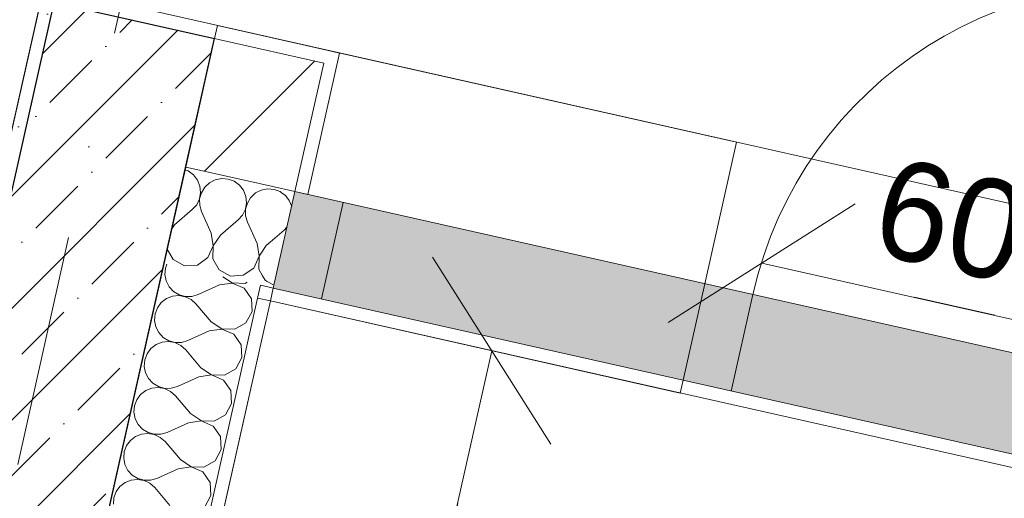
# Model space of a CAD drawing. Header units: millimetres. Extents: x -7145531 to -6681560, y 6117368 to 6219355.
# Tile 141 of 144: x -6928770 to -6927275, y 6130389 to 6131115. Entities that reach past the tile are written whole.
import ezdxf
from ezdxf.enums import TextEntityAlignment as Align

# ---------------------------------------------------------------- set-up
doc = ezdxf.new("R2010")
doc.units = ezdxf.units.MM
doc.header["$MEASUREMENT"] = 0
doc.linetypes.add('Штрихпунктирная', pattern=[670.277762, 352.777767, -176.388884, 0, -141.111112])
for name, color, linetype in [('S - квартира_помещение.АР', 7, 'Continuous'), ('АР-Стены_внешние_.АР', 7, 'Continuous'), ('АР-Чертеж-Оси_Осевые размеры.АР', 7, 'Continuous'), ('АР-Чертеж-Размеры.АР', 7, 'Continuous')]:
    doc.layers.add(name, color=color, linetype=linetype)
for name, color, linetype, lineweight in [('АР-Стены_внешние_.АР_Ном._пера__1', 7, 'Continuous', 0), ('АР-Чертеж-Оси_Осевые размеры.АР_Ном._пера__120', 7, 'Continuous', 0), ('Окна Archicad_Ном._пера__120', 7, 'Continuous', 0)]:
    doc.layers.add(name, color=color, linetype=linetype, lineweight=lineweight)
doc.styles.add('РЎР“Р•РќР•Р\xa0Р\x98Р\xa0_РЎРўР\x98Р›Р¬_3', font='GOTHIC.TTF')
doc.dimstyles.new('СГЕНЕРИР_СТИЛЬ__1', dxfattribs={"dimtxt": 150, "dimasz": 237.5, "dimexe": 0.18, "dimexo": 0.0625, "dimgap": 0, "dimtad": 1, "dimdec": 0, "dimzin": 0, "dimdsep": 46, "dimtxsty": 'РЎР“Р•РќР•Р\xa0Р\x98Р\xa0_РЎРўР\x98Р›Р¬_3', "dimblk": 'ARROWHEAD_6', "dimblk1": 'ARROWHEAD_6', "dimblk2": 'ARROWHEAD_6', "dimcen": 0.09, "dimse1": 1, "dimse2": 1, "dimclrd": 7, "dimclre": 7, "dimclrt": 7, "dimazin": 0, "dimtfac": 1, "dimtdec": 4, "dimtmove": 0, "dimatfit": 3, "dimfxl": 1, "dimtolj": 1, "dimtzin": 0, "dimarcsym": 0})
doc.dimstyles.new('СГЕНЕРИР_СТИЛЬ__2', dxfattribs={"dimtxt": 400, "dimasz": 332.5, "dimexe": 0.18, "dimexo": 0.0625, "dimgap": 0, "dimtad": 1, "dimdec": 0, "dimzin": 0, "dimdsep": 46, "dimtxsty": 'РЎР“Р•РќР•Р\xa0Р\x98Р\xa0_РЎРўР\x98Р›Р¬_3', "dimblk": 'ARROWHEAD_6', "dimblk1": 'ARROWHEAD_6', "dimblk2": 'ARROWHEAD_6', "dimcen": 0.09, "dimse1": 1, "dimse2": 1, "dimclrd": 7, "dimclre": 7, "dimclrt": 7, "dimazin": 0, "dimtfac": 1, "dimtdec": 4, "dimtmove": 0, "dimatfit": 3, "dimfxl": 1, "dimtolj": 1, "dimtzin": 0, "dimarcsym": 0})
doc.dimstyles.new('СГЕНЕРИР_СТИЛЬ__3', dxfattribs={"dimtxt": 150, "dimasz": 237.5, "dimexe": 0.18, "dimexo": 0.0625, "dimgap": 0, "dimtad": 1, "dimdec": 0, "dimzin": 0, "dimdsep": 46, "dimtxsty": 'РЎР“Р•РќР•Р\xa0Р\x98Р\xa0_РЎРўР\x98Р›Р¬_3', "dimblk": 'ARROWHEAD_6', "dimblk1": 'ARROWHEAD_6', "dimblk2": 'ARROWHEAD_6', "dimcen": 0.09, "dimse1": 1, "dimse2": 1, "dimclrd": 7, "dimclre": 7, "dimclrt": 7, "dimazin": 0, "dimtfac": 1, "dimtdec": 4, "dimtmove": 2, "dimatfit": 3, "dimfxl": 1, "dimtolj": 1, "dimtzin": 0, "dimarcsym": 0})
doc.dimstyles.new('СГЕНЕРИР_СТИЛЬ__5', dxfattribs={"dimtxt": 400, "dimasz": 332.5, "dimexe": 0.18, "dimexo": 0.0625, "dimgap": 0, "dimtad": 1, "dimdec": 0, "dimzin": 0, "dimdsep": 46, "dimtxsty": 'РЎР“Р•РќР•Р\xa0Р\x98Р\xa0_РЎРўР\x98Р›Р¬_3', "dimblk": 'ARROWHEAD_6', "dimblk1": 'ARROWHEAD_6', "dimblk2": 'ARROWHEAD_6', "dimcen": 0.09, "dimse1": 1, "dimse2": 1, "dimclrd": 7, "dimclre": 7, "dimclrt": 7, "dimazin": 0, "dimtfac": 1, "dimtdec": 4, "dimtmove": 2, "dimatfit": 3, "dimfxl": 1, "dimtolj": 1, "dimtzin": 0, "dimarcsym": 0})
pattern_1 = [(45, (-6566190.34, 6563027.8), (-111.369318, 111.369318), [0, -105, 0, -157.5]), (110, (-6565840.34, 6563027.8), (148.001588, 53.868173), [0, -77, 0, -133])]
pattern_2 = [(45, (-6566190.34, 6562677.8), (-127.27922, 127.27922), [])]

# ---------------------------------------------------------------- blocks, each defined once
blk = doc.blocks.new('*X141', base_point=(-6566190.3, 6562677.8))
at = {"layer": 'АР-Стены_внешние_.АР_Ном._пера__1', "color": 7, "linetype": 'Continuous', "lineweight": 0}
for p, q in [((-7156150.9, 6131128.4), (-7156147, 6131121.6)), ((-7156147, 6131121.6), (-7156144.8, 6131120.4))]:
    blk.add_line(p, q, dxfattribs=at)
blk = doc.blocks.new('*X142', base_point=(-6566190.3, 6562677.8))
at = {"layer": 'АР-Стены_внешние_.АР_Ном._пера__1', "color": 7, "linetype": 'Continuous', "lineweight": 0}
for p, q in [((-7156263.6, 6131287.4), (-7156268.5, 6131289.2)), ((-7156255.7, 6131281.5), (-7156263.6, 6131287.4)), ((-7156249.6, 6131273.7), (-7156255.7, 6131281.5)), ((-7156246, 6131264.6), (-7156249.6, 6131273.7)), ((-7156231.4, 6131269.6), (-7156238.6, 6131262.9)), ((-7156222.6, 6131274.1), (-7156231.4, 6131269.6)), ((-7156212.9, 6131276), (-7156222.6, 6131274.1)), ((-7156203.1, 6131275.2), (-7156212.9, 6131276)), ((-7156193.9, 6131271.7), (-7156203.1, 6131275.2)), ((-7156186, 6131265.9), (-7156193.9, 6131271.7)), ((-7156246.6, 6131245.1), (-7156244.9, 6131254.8)), ((-7156243.7, 6131254.5), (-7156246.4, 6131245)), ((-7156244.9, 6131254.8), (-7156246, 6131264.6)), ((-7156238.6, 6131262.9), (-7156243.7, 6131254.5)), ((-7156179.9, 6131258.1), (-7156186, 6131265.9)), ((-7156176.3, 6131248.9), (-7156179.9, 6131258.1)), ((-7156250.9, 6131236.2), (-7156246.6, 6131245.1)), ((-7156246.4, 6131245), (-7156246.3, 6131235.1)), ((-7156176.9, 6131229.4), (-7156175.3, 6131239.1)), ((-7156174, 6131238.8), (-7156176.7, 6131229.3)), ((-7156175.3, 6131239.1), (-7156176.3, 6131248.9)), ((-7156169.1, 6131246.9), (-7156174, 6131238.8)), ((-7156284.6, 6131205.6), (-7156257.5, 6131228.8)), ((-7156257.5, 6131228.8), (-7156250.9, 6131236.2)), ((-7156246.3, 6131235.1), (-7156243.5, 6131225.7)), ((-7156228.9, 6131193.1), (-7156243.5, 6131225.7)), ((-7156181.2, 6131220.5), (-7156176.9, 6131229.4)), ((-7156176.7, 6131229.3), (-7156176.6, 6131219.5)), ((-7156214.9, 6131190), (-7156187.8, 6131213.2)), ((-7156187.8, 6131213.2), (-7156181.2, 6131220.5)), ((-7156176.6, 6131219.5), (-7156173.8, 6131210)), ((-7156159.2, 6131177.5), (-7156173.8, 6131210)), ((-7156284.6, 6131205.6), (-7156288.6, 6131199.6)), ((-7156226, 6131173.8), (-7156228.9, 6131193.1)), ((-7156214.9, 6131190), (-7156225.8, 6131173.7)), ((-7156295.5, 6131168.9), (-7156286.4, 6131152.9)), ((-7156233.8, 6131155.9), (-7156226, 6131173.8)), ((-7156225.8, 6131173.7), (-7156226.4, 6131154.2)), ((-7156156.3, 6131158.1), (-7156159.2, 6131177.5)), ((-7156286.4, 6131152.9), (-7156269.3, 6131143.6)), ((-7156249.8, 6131144.7), (-7156233.8, 6131155.9)), ((-7156226.4, 6131154.2), (-7156216.7, 6131137.3)), ((-7156164.1, 6131140.2), (-7156156.3, 6131158.1)), ((-7156156.1, 6131158.1), (-7156156.7, 6131138.6)), ((-7156152.9, 6131162.8), (-7156156.1, 6131158.1)), ((-7156269.3, 6131143.6), (-7156249.8, 6131144.7)), ((-7156216.7, 6131137.3), (-7156199.6, 6131128)), ((-7156180.1, 6131129.1), (-7156164.1, 6131140.2)), ((-7156156.7, 6131138.6), (-7156150.9, 6131128.4)), ((-7156199.6, 6131128), (-7156180.1, 6131129.1))]:
    blk.add_line(p, q, dxfattribs=at)
blk = doc.blocks.new('*X145', base_point=(-6566190.3, 6562677.8))
at = {"layer": 'АР-Стены_внешние_.АР_Ном._пера__1', "color": 7, "linetype": 'Continuous', "lineweight": 0}
for p, q in [((-7156161.7, 6131254), (-7156168.9, 6131247.3)), ((-7156152.9, 6131258.4), (-7156161.7, 6131254)), ((-7156143.2, 6131260.3), (-7156152.9, 6131258.4)), ((-7156133.4, 6131259.5), (-7156143.2, 6131260.3)), ((-7156124.2, 6131256.1), (-7156133.4, 6131259.5)), ((-7156122.5, 6131254.8), (-7156124.2, 6131256.1)), ((-7156168.9, 6131247.3), (-7156169.1, 6131246.9)), ((-7156145.2, 6131174.3), (-7156139.5, 6131179.3)), ((-7156145.2, 6131174.3), (-7156152.9, 6131162.8))]:
    blk.add_line(p, q, dxfattribs=at)
blk = doc.blocks.new('*X146', base_point=(-6566190.3, 6562677.8))
at = {"layer": 'АР-Стены_внешние_.АР_Ном._пера__1', "color": 7, "linetype": 'Continuous', "lineweight": 0}
for p, q in [((-7156116.3, 6131250.2), (-7156122.5, 6131254.8)), ((-7156110.3, 6131242.4), (-7156116.3, 6131250.2)), ((-7156106.7, 6131233.6), (-7156110.3, 6131242.4)), ((-7156139.5, 6131179.3), (-7156118.1, 6131197.5)), ((-7156118.1, 6131197.5), (-7156113.8, 6131202.4)), ((-7156144.8, 6131120.4), (-7156133.5, 6131114.3))]:
    blk.add_line(p, q, dxfattribs=at)
blk = doc.blocks.new('Балконный Блок 01 23[2]_8', base_point=(-6566190.3, 6562677.8))
at = {"layer": 'Окна Archicad_Ном._пера__120', "linetype": 'Continuous', "lineweight": 0, "true_color": 0xffffff}
blk.add_hatch(color=7, dxfattribs=at).paths.add_polyline_path([(-7156134.6, 6131109.7), (-7154778.3, 6130805.1), (-7154745.4, 6130951.5), (-7156101.7, 6131256.1)])
at = {"layer": 'Окна Archicad_Ном._пера__120', "color": 7, "linetype": 'Continuous', "lineweight": 0}
for p, q in [((-7156053.5, 6131470.7), (-7155431.5, 6131331)), ((-7155431.5, 6131331), (-7155479.7, 6131116.4)), ((-7156134.6, 6131109.7), (-7156101.7, 6131256.1)), ((-7156134.6, 6131109.7), (-7156101.7, 6131256.1)), ((-7156101.7, 6131256.1), (-7154745.4, 6130951.5)), ((-7156101.7, 6131256.1), (-7156082.2, 6131251.7)), ((-7156061.4, 6131093.3), (-7156028.5, 6131239.6)), ((-7156134.6, 6131109.7), (-7154778.3, 6130805.1)), ((-7155512.6, 6130970), (-7155479.7, 6131116.4)), ((-7156139, 6131090.2), (-7155517, 6130950.5)), ((-7155439.4, 6130953.6), (-7155406.5, 6131099.9)), ((-7155517, 6130950.5), (-7155512.6, 6130970))]:
    blk.add_line(p, q, dxfattribs=at)
blk.add_arc((-7154818.6, 6130967.9), 602.6, 77.3424, 167.3424, dxfattribs=at)
blk = doc.blocks.new('Стена_11_8', base_point=(-7156245.7, 6131390.9))
at = {"layer": 'АР-Стены_внешние_.АР', "linetype": 'Continuous', "lineweight": 0, "true_color": 0x000000}
h = blk.add_hatch(dxfattribs=at)
h.set_pattern_fill('ШТУКАТУРКА__ГИПС_01_0008', color=18, style=0, pattern_type=2)
h.set_pattern_definition(pattern_1)
h.paths.add_polyline_path([(-7156223.8, 6131488.4), (-7156215.2, 6131486.5), (-7156219.4, 6131508)])
h = blk.add_hatch(dxfattribs=at)
h.set_pattern_fill('ШТУКАТУРКА__ГИПС_01_0008', color=18, style=0, pattern_type=2)
h.set_pattern_definition(pattern_1)
h.paths.add_polyline_path([(-7156219.4, 6131508), (-7156215.2, 6131486.5), (-7156057.9, 6131451.2), (-7156053.5, 6131470.7)])
h = blk.add_hatch(dxfattribs=at)
h.set_pattern_fill('БЛОКИ_БЕТОННЫЕ_ЭФФЕКТИВН_79', color=18, style=0, pattern_type=2)
h.set_pattern_definition(pattern_2)
h.paths.add_polyline_path([(-7156223.8, 6131488.4), (-7156267.6, 6131293.3), (-7156174, 6131272.3), (-7156215.2, 6131486.5)])
h = blk.add_hatch(dxfattribs=at)
h.set_pattern_fill('БЛОКИ_БЕТОННЫЕ_ЭФФЕКТИВН_79', color=18, style=0, pattern_type=2)
h.set_pattern_definition(pattern_2)
h.paths.add_polyline_path([(-7156215.2, 6131486.5), (-7156174, 6131272.3), (-7156101.7, 6131256.1), (-7156057.9, 6131451.2)])
h = blk.add_hatch(dxfattribs=at)
h.set_pattern_fill('ШТУКАТУРКА__ГИПС_01_0008', color=18, style=0, pattern_type=2)
h.set_pattern_definition(pattern_1)
h.paths.add_polyline_path([(-7156057.9, 6131451.2), (-7156101.7, 6131256.1), (-7156082.2, 6131251.7), (-7156034, 6131466.3), (-7156053.5, 6131470.7)])
h = blk.add_hatch(dxfattribs=at)
h.set_pattern_fill('ШТУКАТУРКА__ГИПС_01_0008', color=18, style=0, pattern_type=2)
h.set_pattern_definition(pattern_1)
h.paths.add_polyline_path([(-7156158.5, 6131094.6), (-7156139, 6131090.2), (-7156143.1, 6131111.6), (-7156154.1, 6131114.1)])
h = blk.add_hatch(dxfattribs=at)
h.set_pattern_fill('ШТУКАТУРКА__ГИПС_01_0008', color=18, style=0, pattern_type=2)
h.set_pattern_definition(pattern_1)
h.paths.add_polyline_path([(-7156143.1, 6131111.6), (-7156139, 6131090.2), (-7156134.6, 6131109.7)])
at = {"layer": 'АР-Стены_внешние_.АР_Ном._пера__1', "color": 7, "linetype": 'Continuous', "lineweight": 15}
for p, q in [((-7156223.8, 6131488.4), (-7156215.2, 6131486.5)), ((-7156057.9, 6131451.2), (-7156215.2, 6131486.5)), ((-7156101.7, 6131256.1), (-7156057.9, 6131451.2)), ((-7156267.6, 6131293.3), (-7156174, 6131272.3)), ((-7156174, 6131272.3), (-7156101.7, 6131256.1))]:
    blk.add_line(p, q, dxfattribs=at)
at = {"layer": 'АР-Стены_внешние_.АР_Ном._пера__1', "color": 7, "linetype": 'Continuous', "lineweight": 0}
for p, q in [((-7156034, 6131466.3), (-7156082.2, 6131251.7)), ((-7156053.5, 6131470.7), (-7156034, 6131466.3)), ((-7156134.6, 6131109.7), (-7156101.7, 6131256.1)), ((-7156101.7, 6131256.1), (-7156082.2, 6131251.7)), ((-7156154.1, 6131114.1), (-7156158.5, 6131094.6)), ((-7156154.1, 6131114.1), (-7156143.1, 6131111.6)), ((-7156143.1, 6131111.6), (-7156134.6, 6131109.7)), ((-7156134.6, 6131109.7), (-7156139, 6131090.2)), ((-7156158.5, 6131094.6), (-7156139, 6131090.2))]:
    blk.add_line(p, q, dxfattribs=at)
at = {"layer": 'АР-Стены_внешние_.АР_Ном._пера__1', "color": 7, "linetype": 'Continuous', "lineweight": 0, "flags": 128}
for points in [[(-7156219.4, 6131508), (-7156223.8, 6131488.4)], [(-7156053.5, 6131470.7), (-7156219.4, 6131508)], [(-7156267.6, 6131293.3), (-7156300.4, 6131147)]]:
    blk.add_lwpolyline(points, dxfattribs=at)
at = {"layer": 'АР-Стены_внешние_.АР_Ном._пера__1', "color": 7, "linetype": 'Continuous', "lineweight": 15, "flags": 128}
blk.add_lwpolyline([(-7156223.8, 6131488.4), (-7156267.6, 6131293.3)], dxfattribs=at)
at = {"layer": 'АР-Стены_внешние_.АР', "color": 7, "lineweight": 0}
for name in ['*X142', '*X145', '*X146', '*X141']:
    blk.add_blockref(name, (-6566190.3, 6562677.8), dxfattribs=at)
at = {"layer": 'Окна Archicad_Ном._пера__120', "color": 7, "linetype": 'Continuous', "lineweight": 0}
blk.add_blockref('Балконный Блок 01 23[2]_8', (-6566190.3, 6562677.8), dxfattribs=at)
blk = doc.blocks.new('Стена_142_8', base_point=(-7156719.7, 6130421.2))
at = {"layer": 'АР-Стены_внешние_.АР', "linetype": 'Continuous', "lineweight": 0, "true_color": 0x000000}
h = blk.add_hatch(dxfattribs=at)
h.set_pattern_fill('ШТУКАТУРКА__ГИПС_01_0008', color=18, style=0, pattern_type=2)
h.set_pattern_definition(pattern_1)
h.paths.add_polyline_path([(-7156487.2, 6131547.6), (-7156734.8, 6130445.1), (-7156715.3, 6130440.7), (-7156467.7, 6131543.2)])
h = blk.add_hatch(dxfattribs=at)
h.set_pattern_fill('ЖЕЛЕЗОБЕТОН__PROJECT__0008', color=18, style=0, pattern_type=2)
h.set_pattern_definition([(45, (-6566190.34, 6562677.8), (-84.852814, 84.852814), []), (45, (-6566232.77, 6562720.22), (-84.852814, 84.852814), [90, -30, 0, -30])])
h.paths.add_polyline_path([(-7156467.7, 6131543.2), (-7156715.3, 6130440.7), (-7156471.4, 6130385.9), (-7156223.8, 6131488.4)])
at = {"layer": 'АР-Стены_внешние_.АР_Ном._пера__1', "color": 7, "linetype": 'Continuous', "lineweight": 30}
blk.add_line((-7156467.7, 6131543.2), (-7156715.3, 6130440.7), dxfattribs=at)
at = {"layer": 'АР-Стены_внешние_.АР_Ном._пера__1', "color": 7, "linetype": 'Continuous', "lineweight": 0, "flags": 128}
blk.add_lwpolyline([(-7156487.2, 6131547.6), (-7156734.8, 6130445.1)], dxfattribs=at)
at = {"layer": 'АР-Стены_внешние_.АР_Ном._пера__1', "color": 7, "linetype": 'Continuous', "lineweight": 30, "flags": 128}
for points in [[(-7156467.7, 6131543.2), (-7156223.8, 6131488.4)], [(-7156471.4, 6130385.9), (-7156223.8, 6131488.4)]]:
    blk.add_lwpolyline(points, dxfattribs=at)
blk = doc.blocks.new('*X389', base_point=(-6566190.3, 6562677.8))
at = {"layer": 'АР-Стены_внешние_.АР_Ном._пера__1', "color": 7, "linetype": 'Continuous', "lineweight": 0}
for p, q in [((-7156298.3, 6131140.1), (-7156299.1, 6131130.3)), ((-7156296.1, 6131146), (-7156298.3, 6131140.1)), ((-7156299.1, 6131130.3), (-7156297.2, 6131120.6)), ((-7156297.2, 6131120.6), (-7156292.8, 6131111.8)), ((-7156211, 6131126.9), (-7156196.9, 6131117.5)), ((-7156292.8, 6131111.8), (-7156286.1, 6131104.6)), ((-7156286.1, 6131104.6), (-7156277.6, 6131099.5)), ((-7156216.3, 6131114.4), (-7156248.8, 6131099.7)), ((-7156196.9, 6131117.2), (-7156216.3, 6131114.4)), ((-7156196.9, 6131117.5), (-7156177.4, 6131116.8)), ((-7156179, 6131109.5), (-7156196.9, 6131117.2)), ((-7156167.9, 6131093.5), (-7156179, 6131109.5)), ((-7156177.4, 6131116.8), (-7156174.2, 6131118.6)), ((-7156296.9, 6131093.6), (-7156304.7, 6131087.6)), ((-7156287.7, 6131097.3), (-7156296.9, 6131093.6)), ((-7156277.9, 6131098.3), (-7156287.7, 6131097.3)), ((-7156268.2, 6131096.6), (-7156277.9, 6131098.3)), ((-7156277.6, 6131099.5), (-7156268.1, 6131096.9)), ((-7156259.3, 6131092.3), (-7156268.2, 6131096.6)), ((-7156268.1, 6131096.9), (-7156258.3, 6131097)), ((-7156252, 6131085.8), (-7156259.3, 6131092.3)), ((-7156258.3, 6131097), (-7156248.8, 6131099.7)), ((-7156166.8, 6131074), (-7156167.9, 6131093.5)), ((-7156310.5, 6131079.6), (-7156314, 6131070.4)), ((-7156304.7, 6131087.6), (-7156310.5, 6131079.6)), ((-7156228.8, 6131058.6), (-7156252, 6131085.8)), ((-7156314, 6131070.4), (-7156314.8, 6131060.6)), ((-7156314.8, 6131060.6), (-7156312.9, 6131050.9)), ((-7156176.1, 6131056.8), (-7156166.8, 6131074)), ((-7156312.9, 6131050.9), (-7156308.4, 6131042.2)), ((-7156231.9, 6131044.7), (-7156264.5, 6131030)), ((-7156212.6, 6131047.5), (-7156231.9, 6131044.7)), ((-7156228.8, 6131058.6), (-7156212.5, 6131047.8)), ((-7156194.7, 6131039.8), (-7156212.6, 6131047.5)), ((-7156212.5, 6131047.8), (-7156193, 6131047.1)), ((-7156193, 6131047.1), (-7156176.1, 6131056.8)), ((-7156308.4, 6131042.2), (-7156301.7, 6131034.9)), ((-7156301.7, 6131034.9), (-7156293.3, 6131029.8)), ((-7156293.3, 6131029.8), (-7156283.8, 6131027.2)), ((-7156273.9, 6131027.3), (-7156264.5, 6131030)), ((-7156183.5, 6131023.8), (-7156194.7, 6131039.8)), ((-7156320.3, 6131017.9), (-7156326.2, 6131010)), ((-7156312.5, 6131023.9), (-7156320.3, 6131017.9)), ((-7156303.4, 6131027.6), (-7156312.5, 6131023.9)), ((-7156293.6, 6131028.6), (-7156303.4, 6131027.6)), ((-7156283.9, 6131026.9), (-7156293.6, 6131028.6)), ((-7156275, 6131022.6), (-7156283.9, 6131026.9)), ((-7156283.8, 6131027.2), (-7156273.9, 6131027.3)), ((-7156267.6, 6131016.1), (-7156275, 6131022.6)), ((-7156244.4, 6130988.9), (-7156267.6, 6131016.1)), ((-7156182.4, 6131004.3), (-7156183.5, 6131023.8)), ((-7156329.6, 6131000.7), (-7156330.4, 6130990.9)), ((-7156326.2, 6131010), (-7156329.6, 6131000.7)), ((-7156191.7, 6130987.1), (-7156182.4, 6131004.3)), ((-7156330.4, 6130990.9), (-7156328.5, 6130981.2)), ((-7156244.4, 6130988.9), (-7156228.2, 6130978.1)), ((-7156208.7, 6130977.4), (-7156191.7, 6130987.1)), ((-7156328.5, 6130981.2), (-7156324.1, 6130972.5)), ((-7156324.1, 6130972.5), (-7156317.4, 6130965.2)), ((-7156247.6, 6130975), (-7156280.1, 6130960.3)), ((-7156228.2, 6130977.8), (-7156247.6, 6130975)), ((-7156228.2, 6130978.1), (-7156208.7, 6130977.4)), ((-7156210.3, 6130970.1), (-7156228.2, 6130977.8)), ((-7156199.2, 6130954.1), (-7156210.3, 6130970.1)), ((-7156319, 6130957.9), (-7156328.2, 6130954.2)), ((-7156309.2, 6130958.9), (-7156319, 6130957.9)), ((-7156317.4, 6130965.2), (-7156308.9, 6130960.1)), ((-7156299.5, 6130957.2), (-7156309.2, 6130958.9)), ((-7156308.9, 6130960.1), (-7156299.4, 6130957.5)), ((-7156290.6, 6130952.9), (-7156299.5, 6130957.2)), ((-7156299.4, 6130957.5), (-7156289.6, 6130957.6)), ((-7156289.6, 6130957.6), (-7156280.1, 6130960.3)), ((-7156341.8, 6130940.3), (-7156345.3, 6130931)), ((-7156336, 6130948.2), (-7156341.8, 6130940.3)), ((-7156328.2, 6130954.2), (-7156336, 6130948.2)), ((-7156283.3, 6130946.4), (-7156290.6, 6130952.9)), ((-7156260.1, 6130919.2), (-7156283.3, 6130946.4)), ((-7156198.1, 6130934.6), (-7156199.2, 6130954.1)), ((-7156345.3, 6130931), (-7156346.1, 6130921.2)), ((-7156207.4, 6130917.4), (-7156198.1, 6130934.6)), ((-7156346.1, 6130921.2), (-7156344.2, 6130911.5)), ((-7156344.2, 6130911.5), (-7156339.7, 6130902.8)), ((-7156260.1, 6130919.2), (-7156243.8, 6130908.4)), ((-7156224.3, 6130907.7), (-7156207.4, 6130917.4)), ((-7156339.7, 6130902.8), (-7156333, 6130895.5)), ((-7156333, 6130895.5), (-7156324.6, 6130890.4)), ((-7156263.2, 6130905.3), (-7156295.8, 6130890.6)), ((-7156243.9, 6130908.1), (-7156263.2, 6130905.3)), ((-7156226, 6130900.4), (-7156243.9, 6130908.1)), ((-7156243.8, 6130908.4), (-7156224.3, 6130907.7)), ((-7156214.8, 6130884.4), (-7156226, 6130900.4)), ((-7156343.8, 6130884.5), (-7156351.6, 6130878.5)), ((-7156334.7, 6130888.2), (-7156343.8, 6130884.5)), ((-7156324.9, 6130889.2), (-7156334.7, 6130888.2)), ((-7156315.2, 6130887.5), (-7156324.9, 6130889.2)), ((-7156324.6, 6130890.4), (-7156315.1, 6130887.8)), ((-7156306.3, 6130883.2), (-7156315.2, 6130887.5)), ((-7156315.1, 6130887.8), (-7156305.2, 6130887.9)), ((-7156298.9, 6130876.7), (-7156306.3, 6130883.2)), ((-7156305.2, 6130887.9), (-7156295.8, 6130890.6)), ((-7156213.7, 6130864.9), (-7156214.8, 6130884.4)), ((-7156357.5, 6130870.6), (-7156360.9, 6130861.3)), ((-7156351.6, 6130878.5), (-7156357.5, 6130870.6)), ((-7156275.7, 6130849.5), (-7156298.9, 6130876.7)), ((-7156360.9, 6130861.3), (-7156361.7, 6130851.5)), ((-7156361.7, 6130851.5), (-7156359.8, 6130841.9)), ((-7156223, 6130847.7), (-7156213.7, 6130864.9)), ((-7156359.8, 6130841.9), (-7156355.4, 6130833.1)), ((-7156278.9, 6130835.6), (-7156311.4, 6130820.9)), ((-7156259.5, 6130838.4), (-7156278.9, 6130835.6)), ((-7156275.7, 6130849.5), (-7156259.5, 6130838.7)), ((-7156259.5, 6130838.7), (-7156240, 6130838)), ((-7156241.6, 6130830.7), (-7156259.5, 6130838.4)), ((-7156240, 6130838), (-7156223, 6130847.7)), ((-7156355.4, 6130833.1), (-7156348.7, 6130825.9)), ((-7156348.7, 6130825.9), (-7156340.2, 6130820.7)), ((-7156340.2, 6130820.7), (-7156330.7, 6130818.1)), ((-7156320.9, 6130818.2), (-7156311.4, 6130820.9)), ((-7156230.5, 6130814.7), (-7156241.6, 6130830.7)), ((-7156367.3, 6130808.8), (-7156373.1, 6130800.9)), ((-7156359.5, 6130814.8), (-7156367.3, 6130808.8)), ((-7156350.3, 6130818.5), (-7156359.5, 6130814.8)), ((-7156340.5, 6130819.5), (-7156350.3, 6130818.5)), ((-7156330.8, 6130817.8), (-7156340.5, 6130819.5)), ((-7156321.9, 6130813.5), (-7156330.8, 6130817.8)), ((-7156330.7, 6130818.1), (-7156320.9, 6130818.2)), ((-7156314.6, 6130807), (-7156321.9, 6130813.5)), ((-7156291.4, 6130779.8), (-7156314.6, 6130807)), ((-7156229.4, 6130795.2), (-7156230.5, 6130814.7)), ((-7156376.6, 6130791.7), (-7156377.4, 6130781.8)), ((-7156373.1, 6130800.9), (-7156376.6, 6130791.7)), ((-7156238.7, 6130778), (-7156229.4, 6130795.2))]:
    blk.add_line(p, q, dxfattribs=at)
blk = doc.blocks.new('Стена_143_8', base_point=(-7156475.7, 6130366.4))
at = {"layer": 'АР-Стены_внешние_.АР', "linetype": 'Continuous', "lineweight": 0, "true_color": 0x000000}
h = blk.add_hatch(dxfattribs=at)
h.set_pattern_fill('ШТУКАТУРКА__ГИПС_01_0008', color=18, style=0, pattern_type=2)
h.set_pattern_definition(pattern_1)
h.paths.add_polyline_path([(-7156158.5, 6131094.6), (-7156415.9, 6129948.4), (-7156411.2, 6129911.2), (-7156404.1, 6129909.6), (-7156139, 6131090.2)])
at = {"layer": 'АР-Стены_внешние_.АР_Ном._пера__1', "color": 7, "linetype": 'Continuous', "lineweight": 0}
for p, q in [((-7156154.1, 6131114.1), (-7156158.5, 6131094.6)), ((-7156373.2, 6130138.4), (-7156158.5, 6131094.6)), ((-7156158.5, 6131094.6), (-7156139, 6131090.2))]:
    blk.add_line(p, q, dxfattribs=at)
at = {"layer": 'АР-Стены_внешние_.АР_Ном._пера__1', "color": 7, "linetype": 'Continuous', "lineweight": 0, "flags": 128}
for points in [[(-7156300.4, 6131147), (-7156471.4, 6130385.9)], [(-7156404.1, 6129909.6), (-7156139, 6131090.2)]]:
    blk.add_lwpolyline(points, dxfattribs=at)
at = {"layer": 'АР-Стены_внешние_.АР', "color": 7, "lineweight": 0}
blk.add_blockref('*X389', (-6566190.3, 6562677.8), dxfattribs=at)
blk = doc.blocks.new('Стандартный Маркер Сетки[78]_8', base_point=(-7153141.2, 6145897.9))
at = {"layer": 'АР-Чертеж-Оси_Осевые размеры.АР_Ном._пера__120', "color": 7, "linetype": 'Штрихпунктирная', "lineweight": 0}
blk.add_line((-7153360.3, 6144922.2), (-7157919, 6124625), dxfattribs=at)
at = {"layer": 'АР-Чертеж-Оси_Осевые размеры.АР_Ном._пера__120', "color": 7, "lineweight": 0, "style": 'РЎР“Р•РќР•Р\xa0Р\x98Р\xa0_РЎРўР\x98Р›Р¬_3'}
blk.add_attdef('AC_MarkerText_1', text='', height=350, rotation=347.3417, dxfattribs=at).set_placement((-7158177.7, 6123342.5), align=Align.TOP_CENTER)
blk = doc.blocks.new('Стандартный Маркер Сетки[91]_8', base_point=(-7153141.2, 6145897.9))
at = {"layer": 'АР-Чертеж-Оси_Осевые размеры.АР_Ном._пера__120', "color": 7, "linetype": 'Штрихпунктирная', "lineweight": 0}
blk.add_line((-7153360.3, 6144922.2), (-7157919, 6124625), dxfattribs=at)
at = {"layer": 'АР-Чертеж-Оси_Осевые размеры.АР_Ном._пера__120', "color": 7, "lineweight": 0, "style": 'РЎР“Р•РќР•Р\xa0Р\x98Р\xa0_РЎРўР\x98Р›Р¬_3'}
blk.add_attdef('AC_MarkerText_1', text='', height=350, rotation=347.3417, dxfattribs=at).set_placement((-7158177.7, 6123342.5), align=Align.TOP_CENTER)
blk = doc.blocks.new('ARROWHEAD_6')
at = {"color": 0, "linetype": 'Continuous', "lineweight": 0}
for p, q in [((-0.5, -0.5), (0.5, 0.5)), ((0, 0), (-1, 0))]:
    blk.add_line(p, q, dxfattribs=at)
blk = doc.blocks.new('*D477', base_point=(-6566190.3, 6562677.8))
at = {"layer": 'Defpoints', "color": 0, "linetype": 'Continuous', "transparency": 16777216}
for p in [(-6927086.5, 6130395.4), (-6928272.2, 6129636.8), (-6927776.2, 6129525.4)]:
    blk.add_point(p, dxfattribs=at)
at = {"layer": 'АР-Чертеж-Размеры.АР', "color": 7, "linetype": 'Continuous', "lineweight": -2, "transparency": 16777216}
blk.add_line((-6928105.1, 6130380.8), (-6928220.2, 6129868.5), dxfattribs=at)
at = {"layer": 'АР-Чертеж-Размеры.АР', "color": 7, "linetype": 'Continuous', "lineweight": -2, "transparency": 16777216, "xscale": 237.5, "yscale": 237.5, "zscale": 237.5}
for p, rotation in [((-6928053.1, 6130612.5), 77.34106808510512), ((-6928272.2, 6129636.8), 257.3410680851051)]:
    blk.add_blockref('ARROWHEAD_6', p, dxfattribs=dict(at, rotation=rotation))
at = {"layer": 'АР-Чертеж-Размеры.АР', "color": 7, "linetype": 'Continuous', "lineweight": 0, "transparency": 16777216, "insert": (-6928280.5, 6130079.2), "char_height": 150, "attachment_point": 5, "rotation": 77.3411, "style": 'РЎР“Р•РќР•Р\xa0Р\x98Р\xa0_РЎРўР\x98Р›Р¬_3'}
blk.add_mtext('\\A1;1000', dxfattribs=at)
blk = doc.blocks.new('*D496', base_point=(-6566190.3, 6562677.8))
at = {"layer": 'Defpoints', "color": 0, "linetype": 'Continuous', "transparency": 16777216}
for p in [(-6926936.7, 6131153.6), (-6927643.3, 6130745.3), (-6927655.8, 6130689.5)]:
    blk.add_point(p, dxfattribs=at)
at = {"layer": 'АР-Чертеж-Размеры.АР', "color": 7, "linetype": 'Continuous', "lineweight": -2, "transparency": 16777216}
blk.add_line((-6927289.6, 6130665.8), (-6927411.6, 6130693.2), dxfattribs=at)
at = {"layer": 'АР-Чертеж-Размеры.АР', "color": 7, "linetype": 'Continuous', "lineweight": -2, "transparency": 16777216, "xscale": 237.5, "yscale": 237.5, "zscale": 237.5}
for p, rotation in [((-6927643.3, 6130745.3), 167.3417232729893), ((-6927057.9, 6130613.8), 347.3417232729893)]:
    blk.add_blockref('ARROWHEAD_6', p, dxfattribs=dict(at, rotation=rotation))
at = {"layer": 'АР-Чертеж-Размеры.АР', "color": 7, "linetype": 'Continuous', "lineweight": 0, "transparency": 16777216, "insert": (-6927302.2, 6130797.5), "char_height": 150, "attachment_point": 5, "rotation": 347.3417, "style": 'РЎР“Р•РќР•Р\xa0Р\x98Р\xa0_РЎРўР\x98Р›Р¬_3'}
blk.add_mtext('\\A1;600', dxfattribs=at)
blk = doc.blocks.new('*D581', base_point=(-6566190.3, 6562677.8))
at = {"layer": 'Defpoints', "color": 0, "linetype": 'Continuous', "transparency": 16777216}
for p in [(-6926559.2, 6131214.5), (-6922105.5, 6130098.3), (-6928155.2, 6124108.7)]:
    blk.add_point(p, dxfattribs=at)
at = {"layer": 'АР-Чертеж-Оси_Осевые размеры.АР', "color": 7, "linetype": 'Continuous', "lineweight": -2, "transparency": 16777216}
for p, q in [((-6927830.7, 6124035.8), (-6926520.8, 6123741.6)), ((-6924001.1, 6123175.7), (-6925347.6, 6123478.1))]:
    blk.add_line(p, q, dxfattribs=at)
at = {"layer": 'АР-Чертеж-Оси_Осевые размеры.АР', "color": 7, "linetype": 'Continuous', "lineweight": -2, "transparency": 16777216, "xscale": 332.5, "yscale": 332.5, "zscale": 332.5}
for p, rotation in [((-6928155.2, 6124108.7), 167.3417232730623), ((-6923676.6, 6123102.8), 347.3417232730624)]:
    blk.add_blockref('ARROWHEAD_6', p, dxfattribs=dict(at, rotation=rotation))
at = {"layer": 'АР-Чертеж-Оси_Осевые размеры.АР', "color": 7, "linetype": 'Continuous', "lineweight": 0, "transparency": 16777216, "insert": (-6925934.2, 6123609.9), "char_height": 400, "attachment_point": 5, "rotation": 347.3417, "style": 'РЎР“Р•РќР•Р\xa0Р\x98Р\xa0_РЎРўР\x98Р›Р¬_3'}
blk.add_mtext('\\A1;4590', dxfattribs=at)
blk = doc.blocks.new('*D582', base_point=(-6566190.3, 6562677.8))
at = {"layer": 'Defpoints', "color": 0, "linetype": 'Continuous', "transparency": 16777216}
for p in [(-6926559.2, 6131214.5), (-6928608.2, 6131172.6), (-6930158.1, 6124271.5)]:
    blk.add_point(p, dxfattribs=at)
at = {"layer": 'АР-Чертеж-Оси_Осевые размеры.АР', "color": 7, "linetype": 'Continuous', "lineweight": -2, "transparency": 16777216}
blk.add_line((-6928540.9, 6123908.3), (-6929833.7, 6124198.7), dxfattribs=at)
at = {"layer": 'АР-Чертеж-Оси_Осевые размеры.АР', "color": 7, "linetype": 'Continuous', "lineweight": -2, "transparency": 16777216, "xscale": 332.5, "yscale": 332.5, "zscale": 332.5}
for p, rotation in [((-6930158.1, 6124271.5), 167.3417232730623), ((-6928216.5, 6123835.5), 347.3417232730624)]:
    blk.add_blockref('ARROWHEAD_6', p, dxfattribs=dict(at, rotation=rotation))
at = {"layer": 'АР-Чертеж-Оси_Осевые размеры.АР', "color": 7, "linetype": 'Continuous', "lineweight": 0, "transparency": 16777216, "insert": (-6929144.3, 6124330.8), "char_height": 400, "attachment_point": 5, "rotation": 347.3417, "style": 'РЎР“Р•РќР•Р\xa0Р\x98Р\xa0_РЎРўР\x98Р›Р¬_3'}
blk.add_mtext('\\A1;1990', dxfattribs=at)
blk = doc.blocks.new('*D583', base_point=(-6566190.3, 6562677.8))
at = {"layer": 'Defpoints', "color": 0, "linetype": 'Continuous', "transparency": 16777216}
for p in [(-6932158.9, 6132703.9), (-6928608.2, 6131172.6), (-6933804.3, 6125377.5)]:
    blk.add_point(p, dxfattribs=at)
at = {"layer": 'АР-Чертеж-Оси_Осевые размеры.АР', "color": 7, "linetype": 'Continuous', "lineweight": -2, "transparency": 16777216}
for p, q in [((-6933479.9, 6125304.6), (-6932552.8, 6125096.4)), ((-6930421.2, 6124617.6), (-6931384.9, 6124834.1))]:
    blk.add_line(p, q, dxfattribs=at)
at = {"layer": 'АР-Чертеж-Оси_Осевые размеры.АР', "color": 7, "linetype": 'Continuous', "lineweight": -2, "transparency": 16777216, "xscale": 332.5, "yscale": 332.5, "zscale": 332.5}
for p, rotation in [((-6933804.3, 6125377.5), 167.3417232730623), ((-6930096.7, 6124544.7), 347.3417232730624)]:
    blk.add_blockref('ARROWHEAD_6', p, dxfattribs=dict(at, rotation=rotation))
at = {"layer": 'АР-Чертеж-Оси_Осевые размеры.АР', "color": 7, "linetype": 'Continuous', "lineweight": 0, "transparency": 16777216, "insert": (-6931968.8, 6124965.2), "char_height": 400, "attachment_point": 5, "rotation": 347.3417, "style": 'РЎР“Р•РќР•Р\xa0Р\x98Р\xa0_РЎРўР\x98Р›Р¬_3'}
blk.add_mtext('\\A1;3800', dxfattribs=at)
blk = doc.blocks.new('*D605', base_point=(-6566190.3, 6562677.8))
at = {"layer": 'Defpoints', "color": 0, "linetype": 'Continuous', "transparency": 16777216}
for p in [(-6928473.8, 6131086.2), (-6929329.8, 6129894.8), (-6929013.6, 6129823.8)]:
    blk.add_point(p, dxfattribs=at)
at = {"layer": 'АР-Чертеж-Размеры.АР', "color": 7, "linetype": 'Continuous', "lineweight": -2, "transparency": 16777216}
for p, q in [((-6929086.1, 6130980.3), (-6929136.7, 6130754.7)), ((-6929277.8, 6130126.6), (-6929230.2, 6130338.5))]:
    blk.add_line(p, q, dxfattribs=at)
at = {"layer": 'АР-Чертеж-Размеры.АР', "color": 7, "linetype": 'Continuous', "lineweight": -2, "transparency": 16777216, "xscale": 237.5, "yscale": 237.5, "zscale": 237.5}
for p, rotation in [((-6929034, 6131212), 77.3417232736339), ((-6929329.8, 6129894.8), 257.3417232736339)]:
    blk.add_blockref('ARROWHEAD_6', p, dxfattribs=dict(at, rotation=rotation))
at = {"layer": 'АР-Чертеж-Размеры.АР', "color": 7, "linetype": 'Continuous', "lineweight": 0, "transparency": 16777216, "insert": (-6929183.5, 6130546.6), "char_height": 150, "attachment_point": 5, "rotation": 77.3417, "style": 'РЎР“Р•РќР•Р\xa0Р\x98Р\xa0_РЎРўР\x98Р›Р¬_3'}
blk.add_mtext('\\A1;1350', dxfattribs=at)
blk = doc.blocks.new('*D715', base_point=(-6566190.3, 6562677.8))
at = {"layer": 'Defpoints', "color": 0, "linetype": 'Continuous', "transparency": 16777216}
for p in [(-6924583.1, 6134217.3), (-6928111.1, 6133477.4), (-6925316, 6130954)]:
    blk.add_point(p, dxfattribs=at)
at = {"layer": 'АР-Чертеж-Размеры.АР', "color": 7, "linetype": 'Continuous', "lineweight": -2, "transparency": 16777216}
blk.add_line((-6928284.6, 6131620.7), (-6925547.7, 6131006.1), dxfattribs=at)
at = {"layer": 'АР-Чертеж-Размеры.АР', "color": 7, "linetype": 'Continuous', "lineweight": -2, "transparency": 16777216, "xscale": 237.5, "yscale": 237.5, "zscale": 237.5}
for p, rotation in [((-6928516.3, 6131672.8), 167.3424869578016), ((-6925316, 6130954), 347.3424869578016)]:
    blk.add_blockref('ARROWHEAD_6', p, dxfattribs=dict(at, rotation=rotation))
at = {"layer": 'АР-Чертеж-Размеры.АР', "color": 7, "linetype": 'Continuous', "lineweight": 0, "transparency": 16777216, "insert": (-6926991.1, 6131437.8), "char_height": 150, "attachment_point": 5, "rotation": 347.3425, "style": 'РЎР“Р•РќР•Р\xa0Р\x98Р\xa0_РЎРўР\x98Р›Р¬_3'}
blk.add_mtext('\\A1;3280', dxfattribs=at)

msp = doc.modelspace()

# ---------------------------------------------------------------- linework, layer by layer
at = {"layer": 'S - квартира_помещение.АР', "color": 254, "linetype": 'Continuous', "lineweight": 0, "true_color": 0xffe1c4, "flags": 128}
msp.add_lwpolyline([(-6932458.3, 6130822.9), (-6928984.9, 6130042.8), (-6928732.9, 6131164.9), (-6927682.2, 6135843.4), (-6931155.6, 6136623.5), (-6932210.7, 6131925.4)], close=True, dxfattribs=at)
at = {"layer": 'S - квартира_помещение.АР', "color": 254, "linetype": 'Continuous', "lineweight": 0, "true_color": 0xd8d8d8, "flags": 128}
for points in [[(-6928635.3, 6131143), (-6925454.5, 6130428.6), (-6924775.2, 6133453.2), (-6927956, 6134167.6)], [(-6928608.5, 6129710.9), (-6926032.6, 6129132.4), (-6925813.1, 6130109.4), (-6928389, 6130687.9)]]:
    msp.add_lwpolyline(points, close=True, dxfattribs=at)

# ---------------------------------------------------------------- block references
at = {"layer": 'АР-Стены_внешние_.АР', "color": 7, "lineweight": 0}
for name, p in [('Стена_11_8', (-6928495.8, 6130988.6)), ('Стена_142_8', (-6928969.8, 6130018.9)), ('Стена_143_8', (-6928725.8, 6129964.2))]:
    msp.add_blockref(name, p, dxfattribs=at)
at = {"layer": 'АР-Чертеж-Оси_Осевые размеры.АР', "color": 8, "linetype": 'Continuous', "lineweight": 15}
for name in ['Стандартный Маркер Сетки[78]_8', 'Стандартный Маркер Сетки[91]_8']:
    msp.add_blockref(name, (-6925391.3, 6145495.6), dxfattribs=at)

# ---------------------------------------------------------------- dimensions: what is measured, and where the dimension line sits
at = {"layer": 'АР-Чертеж-Оси_Осевые размеры.АР', "color": 7, "linetype": 'Continuous', "lineweight": 0}
for base, p1, p2, dimstyle, picture, middle in [((-6933804.3, 6125377.5), (-6928608.2, 6131172.6), (-6932158.9, 6132703.9), 'СГЕНЕРИР_СТИЛЬ__2', '*D583', (-6931968.8, 6124965.2)), ((-6930158.1, 6124271.5), (-6926559.2, 6131214.5), (-6928608.2, 6131172.6), 'СГЕНЕРИР_СТИЛЬ__5', '*D582', (-6929144.3, 6124330.8)), ((-6928155.2, 6124108.7), (-6922105.5, 6130098.3), (-6926559.2, 6131214.5), 'СГЕНЕРИР_СТИЛЬ__2', '*D581', (-6925934.2, 6123609.9))]:
    dim = msp.add_linear_dim(base=base, p1=p1, p2=p2, angle=167.3417, dimstyle=dimstyle, dxfattribs=at)
    dim.commit()
    dim.dimension.update_dxf_attribs({"geometry": picture, "text_midpoint": middle, "dimtype": 160, "text_rotation": 347.3417})
at = {"layer": 'АР-Чертеж-Размеры.АР', "color": 7, "linetype": 'Continuous', "lineweight": 0}
for base, p1, p2, angle, dimstyle, picture, middle, turn in [((-6925316, 6130954), (-6928111.1, 6133477.4), (-6924583.1, 6134217.3), 347.3425, 'СГЕНЕРИР_СТИЛЬ__3', '*D715', (-6926991.1, 6131437.8), 347.3425), ((-6929329.8, 6129894.8), (-6928473.8, 6131086.2), (-6929013.6, 6129823.8), 257.3417, 'СГЕНЕРИР_СТИЛЬ__1', '*D605', (-6929183.5, 6130546.6), 77.3417), ((-6927643.3, 6130745.3), (-6926936.7, 6131153.6), (-6927655.8, 6130689.5), 167.3417, 'СГЕНЕРИР_СТИЛЬ__3', '*D496', (-6927302.2, 6130797.5), 347.3417), ((-6928272.2, 6129636.8), (-6927086.5, 6130395.4), (-6927776.2, 6129525.4), 257.3411, 'СГЕНЕРИР_СТИЛЬ__3', '*D477', (-6928280.5, 6130079.2), 77.3411)]:
    dim = msp.add_linear_dim(base=base, p1=p1, p2=p2, angle=angle, dimstyle=dimstyle, dxfattribs=at)
    dim.commit()
    dim.dimension.update_dxf_attribs({"geometry": picture, "text_midpoint": middle, "dimtype": 160, "text_rotation": turn})

doc.saveas('drawing.dxf')
